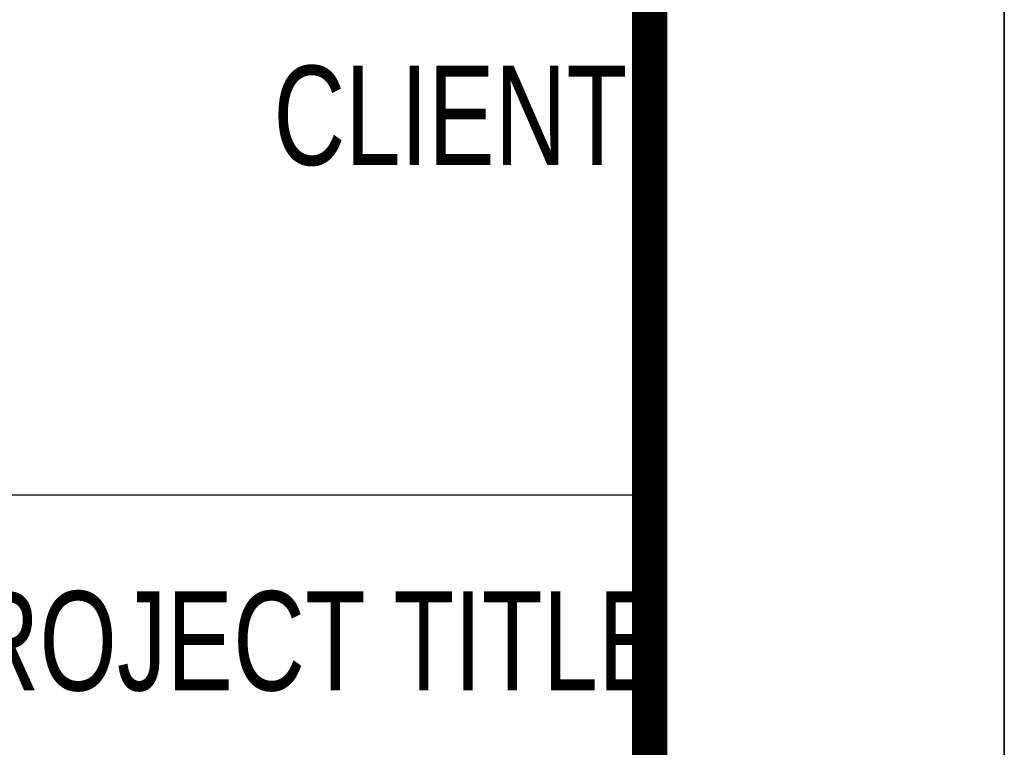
# Model space of a CAD drawing. Extents: x 499396 to 499732, y 3804753 to 3804872.
# Tile 29 of 41: x 499726.57 to 499732.12, y 3804770.15 to 3804774.26. Entities that reach past the tile are written whole.
import ezdxf

# ---------------------------------------------------------------- set-up
doc = ezdxf.new("R2010")
doc.units = 0
doc.layers.get('0').update_dxf_attribs({"linetype": 'CONTINUOUS'})
doc.layers.add('PUB_TITLE', color=4, linetype='CONTINUOUS')
doc.layers.add('TK', color=7, linetype='CONTINUOUS')
doc.styles.add('-宋体', font='txt', dxfattribs={"width": 0.8})

# ---------------------------------------------------------------- blocks, each defined once
blk = doc.blocks.new('wrtgtg')
at = {"color": 4}
blk.add_line((7804.3, -4841.2), (7804.3, 52558.8), dxfattribs=at)
at = {"layer": 'PUB_TITLE'}
for p, q in [((8804.3, 53558.8), (8804.3, -5841.2)), ((7804.3, -4841.2), (7804.3, 52558.8)), ((2204.3, 3358.8), (7804.3, 3358.8))]:
    blk.add_line(p, q, dxfattribs=at)
blk.add_lwpolyline([(-75295.7, -5841.2), (8804.3, -5841.2), (8804.3, 53558.8), (-75295.7, 53558.8)], close=True, dxfattribs=at)
at = {"layer": 'PUB_TITLE', "const_width": 100}
blk.add_lwpolyline([(-72795.7, -4841.2), (7804.3, -4841.2), (7804.3, 52558.8), (-72795.7, 52558.8)], close=True, dxfattribs=at)
at = {"layer": 'TK', "style": '-宋体', "width": 0.75}
for s, p in [('CLIENT', (6742.6, 4289.2, 0)), ('PROJECT TITLE', (5692.7, 2807.5, 0))]:
    blk.add_text(s, height=280, dxfattribs=at).set_placement(p)

msp = doc.modelspace()

# ---------------------------------------------------------------- block references
at = {"xscale": 0.002, "yscale": 0.002, "zscale": 0.002}
msp.add_blockref('wrtgtg', (499714.5114, 3804764.8589), dxfattribs=at)

doc.saveas('drawing.dxf')
